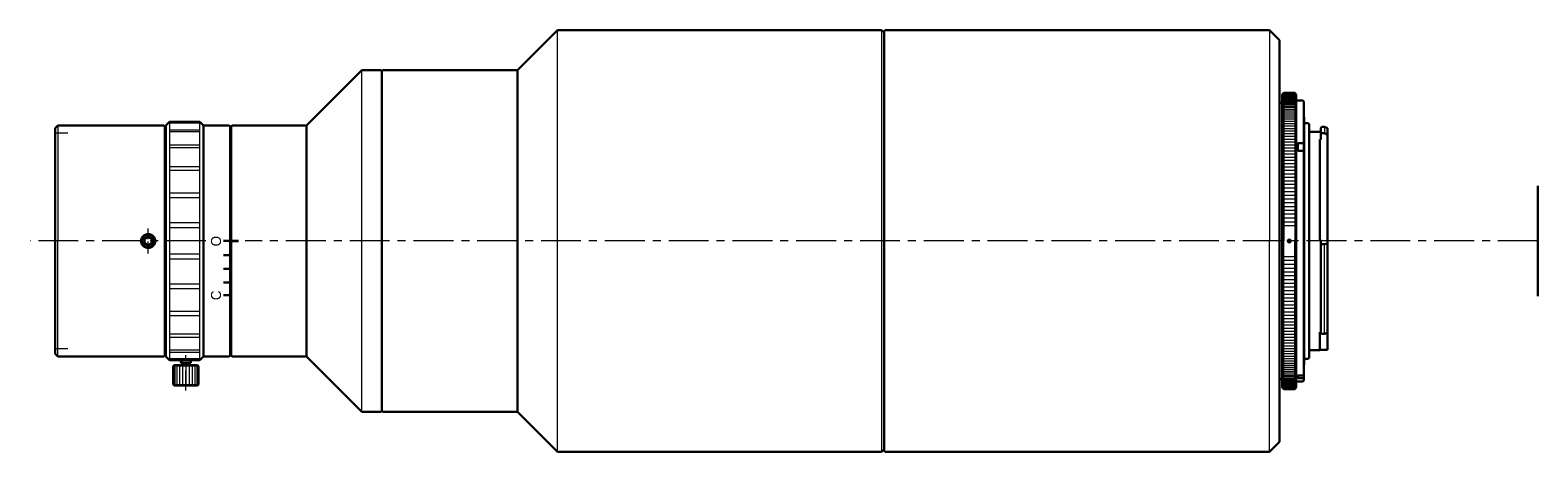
# Model space of a CAD drawing. Header units: millimetres. Extents: x -82 to 219, y 8 to 92.
import ezdxf
from ezdxf.enums import TextEntityAlignment as Align

# ---------------------------------------------------------------- set-up
doc = ezdxf.new("R2010")
doc.units = ezdxf.units.MM
doc.header["$LTSCALE"] = 0.25
doc.linetypes.add('CENTER', pattern=[50.8, 31.75, -6.35, 6.35, -6.35])
doc.layers.add('00_補助線', color=252, linetype='Continuous', lineweight=0, plot=False)
for name, color, linetype, lineweight in [('01_外形線', 7, 'Continuous', 30), ('02_ﾈｼﾞ（断面）・遮光線仕切り', 7, 'Continuous', 20), ('03_ﾈｼﾞ・ﾛｰﾚｯﾄ・遮光線', 7, 'Continuous', 9), ('04_中心線', 1, 'CENTER', 20), ('06_面取線', 7, 'Continuous', 9), ('09_文字', 2, 'Continuous', 20)]:
    doc.layers.add(name, color=color, linetype=linetype, lineweight=lineweight)
doc.styles.add('sihyou', font='txt', dxfattribs={"width": 0.6, "height": 2})

# ---------------------------------------------------------------- blocks, each defined once
blk = doc.blocks.new('F-mount_外観図')
at = {"layer": '09_文字'}
h = blk.add_hatch(color=256, dxfattribs=at)
h.dxf.hatch_style = 1
h.paths.add_polyline_path([(-3.5, 0, 1), (-2.5, 0, 1)])
at = {"layer": '01_外形線'}
for p, q in [((-4.1, 29.5), (-4.4, 29.2)), ((-4.4, 29.2), (-4.4, 0)), ((-1.9, 29.5), (-4.1, 29.5)), ((-1.6, 29.2), (-1.9, 29.5)), ((-1.6, 0), (-1.6, 29.2)), ((-0.3, 28), (-1.6, 28)), ((-0.3, 28), (-0.1, 27.8)), ((-0.1, 0), (-0.1, 27.8)), ((-0.1, 24.75), (0, 24.65)), ((0, 0), (0, 24.65)), ((0.8, 23.5), (0, 23.5)), ((0.8, 23.5), (1, 23.3)), ((1, 0), (1, 23.3)), ((3.3, 21.75), (1, 21.75)), ((3.5, 22.75), (3.3, 22.55)), ((3.3, 22.55), (3.3, 20.22)), ((4, 21.46), (3.3, 21.46)), ((4, 22.75), (3.5, 22.75)), ((4.6, 22.45), (4, 22.75)), ((4.6, 21.14), (4, 21.46)), ((4.6, 0), (4.6, 22.45)), ((-0.3, 19.47), (-1.3, 19.47)), ((-1.3, 19.47), (-1.3, 17.98)), ((-0.3, 19.47), (-0.1, 19.33)), ((3.1, 20.22), (3.3, 20.22)), ((3.1, 20.22), (3.1, 0.24)), ((-1.3, 17.98), (-0.3, 17.98)), ((-0.1, 17.85), (-0.3, 17.98)), ((-0.1, 17.11), (0, 17.11)), ((-0.1, 16), (0, 16)), ((-1.6, 0), (-1.6, -29.2)), ((-0.1, 0), (-0.1, -27.8)), ((0, 0), (0, -24.65)), ((3.1, 0.24), (3.3, 0.24)), ((3.3, -18.37), (3.3, 0.24)), ((4.6, 0), (4.6, -21.65)), ((-4.4, -29.2), (-4.4, 0)), ((1, 0), (1, -23.3)), ((3.5, -0.64), (3.3, -0.57)), ((3.5, -0.64), (4, -0.64)), ((4, -0.64), (4.6, -0.52)), ((3.1, -18.16), (3.1, -21.75)), ((3.1, -18.16), (3.3, -18.16)), ((3.3, -18.37), (3.5, -18.5)), ((3.5, -18.5), (4, -18.5)), ((4, -18.5), (4.6, -18.31)), ((-0.1, -23.7), (0, -23.7)), ((0.8, -23.5), (0, -23.5)), ((0.8, -23.5), (1, -23.3)), ((3.1, -21.75), (1, -21.75)), ((4.6, -21.65), (3.1, -21.65)), ((-1.3, -26.77), (-0.3, -26.77)), ((-1.3, -27.29), (-1.3, -26.77)), ((-0.3, -26.77), (-0.1, -26.58)), ((-0.1, -24.09), (0, -24.09)), ((-0.1, -24.75), (0, -24.65)), ((-4.1, -29.5), (-4.4, -29.2)), ((-1.9, -29.5), (-4.1, -29.5)), ((-1.6, -29.2), (-1.9, -29.5)), ((-0.3, -28), (-1.6, -28)), ((-1.3, -27.29), (-0.3, -27.29)), ((-0.1, -27.09), (-0.3, -27.29)), ((-0.3, -28), (-0.1, -27.8))]:
    blk.add_line(p, q, dxfattribs=at)
at = {"layer": '03_ﾈｼﾞ・ﾛｰﾚｯﾄ・遮光線'}
for p, q in [((-4.1, 29.41), (-1.9, 29.41)), ((-4.1, 29.34), (-1.9, 29.34)), ((-4.1, 29.25), (-1.9, 29.25)), ((-4.1, 29.14), (-1.9, 29.14)), ((-4.1, 29.01), (-1.9, 29.01)), ((-4.1, 28.86), (-1.9, 28.86)), ((-4.1, 28.69), (-1.9, 28.69)), ((-4.1, 28.5), (-1.9, 28.5)), ((-4.1, 28.29), (-1.9, 28.29)), ((-4.1, 28.06), (-1.9, 28.06)), ((-4.1, 27.81), (-1.9, 27.81)), ((-4.1, 27.54), (-1.9, 27.54)), ((-4.1, 27.25), (-1.9, 27.25)), ((-4.1, 26.95), (-1.9, 26.95)), ((-4.1, 26.63), (-1.9, 26.63)), ((-4.1, 26.29), (-1.9, 26.29)), ((-4.1, 25.93), (-1.9, 25.93)), ((-4.1, 25.55), (-1.9, 25.55)), ((-4.1, 25.15), (-1.9, 25.15)), ((-4.1, 24.74), (-1.9, 24.74)), ((-4.1, 24.31), (-1.9, 24.31)), ((-4.1, 23.87), (-1.9, 23.87)), ((-4.1, 23.4), (-1.9, 23.4)), ((-4.1, 22.93), (-1.9, 22.93)), ((-4.1, 22.43), (-1.9, 22.43)), ((-4.1, 21.92), (-1.9, 21.92)), ((-4.1, 21.4), (-1.9, 21.4)), ((-4.1, 20.86), (-1.9, 20.86)), ((-4.1, 20.31), (-1.9, 20.31)), ((-4.1, 19.74), (-1.9, 19.74)), ((-4.1, 19.16), (-1.9, 19.16)), ((-4.1, 18.57), (-1.9, 18.57)), ((-4.1, 17.96), (-1.9, 17.96)), ((-4.1, 17.34), (-1.9, 17.34)), ((-4.1, 16.71), (-1.9, 16.71)), ((-4.1, 16.07), (-1.9, 16.07)), ((-4.1, 15.41), (-1.9, 15.41)), ((-4.1, 14.75), (-1.9, 14.75)), ((-4.1, 14.08), (-1.9, 14.08)), ((-4.1, 13.39), (-1.9, 13.39)), ((-4.1, 12.7), (-1.9, 12.7)), ((-4.1, 12), (-1.9, 12)), ((-4.1, 11.29), (-1.9, 11.29)), ((-4.1, 10.57), (-1.9, 10.57)), ((-4.1, 9.85), (-1.9, 9.85)), ((-4.1, 9.12), (-1.9, 9.12)), ((-4.1, 8.38), (-1.9, 8.38)), ((-4.1, 7.64), (-1.9, 7.64)), ((-4.1, 6.89), (-1.9, 6.89)), ((-4.1, 6.13), (-1.9, 6.13)), ((-4.1, 5.38), (-1.9, 5.38)), ((-4.1, 4.62), (-1.9, 4.62)), ((-4.1, 3.85), (-1.9, 3.85)), ((-4.1, 3.08), (-1.9, 3.08)), ((-4.1, -3.08), (-1.9, -3.08)), ((-4.1, -3.85), (-1.9, -3.85)), ((-4.1, -4.62), (-1.9, -4.62)), ((-4.1, -5.38), (-1.9, -5.38)), ((-4.1, -6.13), (-1.9, -6.13)), ((-4.1, -6.89), (-1.9, -6.89)), ((-4.1, -7.64), (-1.9, -7.64)), ((-4.1, -8.38), (-1.9, -8.38)), ((-4.1, -9.12), (-1.9, -9.12)), ((-4.1, -9.85), (-1.9, -9.85)), ((-4.1, -10.57), (-1.9, -10.57)), ((-4.1, -11.29), (-1.9, -11.29)), ((-4.1, -12), (-1.9, -12)), ((-4.1, -12.7), (-1.9, -12.7)), ((-4.1, -13.39), (-1.9, -13.39)), ((-4.1, -14.08), (-1.9, -14.08)), ((-4.1, -14.75), (-1.9, -14.75)), ((-4.1, -15.41), (-1.9, -15.41)), ((-4.1, -16.07), (-1.9, -16.07)), ((-4.1, -16.71), (-1.9, -16.71)), ((-4.1, -17.34), (-1.9, -17.34)), ((-4.1, -17.96), (-1.9, -17.96)), ((-4.1, -18.57), (-1.9, -18.57)), ((-4.1, -19.16), (-1.9, -19.16)), ((-4.1, -19.74), (-1.9, -19.74)), ((-4.1, -20.31), (-1.9, -20.31)), ((-4.1, -20.86), (-1.9, -20.86)), ((-4.1, -21.4), (-1.9, -21.4)), ((-4.1, -21.92), (-1.9, -21.92)), ((-4.1, -22.43), (-1.9, -22.43)), ((-4.1, -22.93), (-1.9, -22.93)), ((-4.1, -23.4), (-1.9, -23.4)), ((-4.1, -23.87), (-1.9, -23.87)), ((-4.1, -24.31), (-1.9, -24.31)), ((-4.1, -24.74), (-1.9, -24.74)), ((-4.1, -25.15), (-1.9, -25.15)), ((-4.1, -25.55), (-1.9, -25.55)), ((-4.1, -25.93), (-1.9, -25.93)), ((-4.1, -26.29), (-1.9, -26.29)), ((-4.1, -26.63), (-1.9, -26.63)), ((-4.1, -26.95), (-1.9, -26.95)), ((-4.1, -27.25), (-1.9, -27.25)), ((-4.1, -27.54), (-1.9, -27.54)), ((-4.1, -27.81), (-1.9, -27.81)), ((-4.1, -28.06), (-1.9, -28.06)), ((-4.1, -28.29), (-1.9, -28.29)), ((-4.1, -28.5), (-1.9, -28.5)), ((-4.1, -28.69), (-1.9, -28.69)), ((-4.1, -28.86), (-1.9, -28.86)), ((-4.1, -29.01), (-1.9, -29.01)), ((-4.1, -29.14), (-1.9, -29.14)), ((-4.1, -29.25), (-1.9, -29.25)), ((-4.1, -29.34), (-1.9, -29.34)), ((-4.1, -29.41), (-1.9, -29.41))]:
    blk.add_line(p, q, dxfattribs=at)
at = {"layer": '06_面取線'}
for p, q in [((-4.1, 29.5), (-4.1, 0)), ((-1.9, 29.5), (-1.9, 0)), ((-4.1, -29.5), (-4.1, 0)), ((-1.9, -29.5), (-1.9, 0))]:
    blk.add_line(p, q, dxfattribs=at)
at = {"layer": '06_面取線', "lineweight": 20}
for p, q in [((4, 22.75), (4, 21.46)), ((4, -18.5), (4, -0.64))]:
    blk.add_line(p, q, dxfattribs=at)
blk = doc.blocks.new('HM30##')
at = {"layer": '01_外形線'}
blk.add_lwpolyline([(-0.75, -0.43), (0, -0.87), (0.75, -0.43), (0.75, 0.43), (0, 0.87), (-0.75, 0.43)], close=True, dxfattribs=at)
blk.add_circle((0, 0), 1.25, dxfattribs=at)
at = {"layer": '03_ﾈｼﾞ・ﾛｰﾚｯﾄ・遮光線'}
blk.add_circle((0, 0), 1.5, dxfattribs=at)

msp = doc.modelspace()

# ---------------------------------------------------------------- hatches: boundary and pattern name
at = {"layer": '09_文字'}
h = msp.add_hatch(color=256, dxfattribs=at)
h.paths.add_polyline_path([(-41.43, 49.75), (-40.13, 49.75), (-40.13, 50.25), (-41.43, 50.25)])
h.paths.add_polyline_path([(-41.63, 49.75), (-41.43, 49.75), (-41.43, 50.25), (-41.63, 50.25)])

# ---------------------------------------------------------------- linework, layer by layer
at = {"layer": '00_補助線'}
for p, q in [((-74.13, 71.5), (-76.63, 71.5)), ((-74.13, 28.5), (-76.63, 28.5))]:
    msp.add_line(p, q, dxfattribs=at)
at = {"layer": '01_外形線'}
for p, q in [((23.37, 92), (15.37, 84)), ((87.87, 92), (23.37, 92)), ((88.37, 91.5), (87.87, 92)), ((88.37, 91.8), (88.57, 92)), ((88.37, 91.8), (88.37, 50)), ((88.37, 8.5), (88.37, 91.5)), ((165.13, 92), (88.57, 92)), ((167.13, 90), (165.13, 92)), ((167.13, 50), (167.13, 90)), ((-15.63, 84), (-26.63, 73)), ((-11.83, 84), (-15.63, 84)), ((-11.63, 83.8), (-11.83, 84)), ((-11.43, 84), (-11.63, 83.8)), ((-11.63, 16.2), (-11.63, 83.8)), ((15.37, 84), (-11.43, 84)), ((15.37, 84), (15.37, 16)), ((167.43, 77.5), (167.13, 77.5)), ((167.63, 77.3), (167.43, 77.5)), ((167.63, 50), (167.63, 77.3)), ((-76.13, 73), (-76.63, 72.5)), ((-76.63, 72.5), (-76.63, 50)), ((-55.03, 73), (-76.13, 73)), ((-54.83, 72.8), (-55.03, 73)), ((-54.83, 50), (-54.83, 72.8)), ((-53.88, 73.75), (-54.63, 73)), ((-54.63, 27), (-54.63, 73)), ((-47.88, 73.75), (-53.88, 73.75)), ((-47.13, 73), (-47.88, 73.75)), ((-47.13, 73), (-47.13, 27)), ((-42.03, 73), (-47.13, 73)), ((-41.83, 72.8), (-42.03, 73)), ((-41.83, 27.2), (-41.83, 72.8)), ((-41.43, 73), (-41.63, 72.8)), ((-41.63, 27.2), (-41.63, 72.8)), ((-26.83, 73), (-41.43, 73)), ((-26.63, 72.8), (-26.83, 73)), ((-26.63, 73), (-26.63, 27)), ((-54.63, 71.5), (-54.83, 71.5)), ((-41.63, 71.5), (-41.83, 71.5)), ((218.53, 39), (218.53, 61)), ((-76.63, 27.5), (-76.63, 50)), ((-54.83, 50), (-54.83, 27.2)), ((-41.83, 50), (-43.13, 50)), ((88.37, 8.2), (88.37, 50)), ((167.13, 50), (167.13, 10)), ((167.63, 50), (167.63, 22.7)), ((-41.83, 47.2), (-43.13, 47.2)), ((-41.83, 44.44), (-43.13, 44.44)), ((-41.83, 41.76), (-43.13, 41.76)), ((-41.83, 39.2), (-43.13, 39.2)), ((-76.13, 27), (-76.63, 27.5)), ((-54.83, 27.2), (-55.03, 27)), ((-54.63, 28.5), (-54.83, 28.5)), ((-41.83, 27.2), (-42.03, 27)), ((-41.63, 28.5), (-41.83, 28.5)), ((-41.43, 27), (-41.63, 27.2)), ((-26.63, 27.2), (-26.83, 27)), ((-55.03, 27), (-76.13, 27)), ((-53.88, 26.25), (-54.63, 27)), ((-47.88, 26.25), (-53.88, 26.25)), ((-52.93, 25.25), (-53.13, 25.05)), ((-53.13, 25.05), (-53.13, 21.45)), ((-48.33, 25.25), (-52.93, 25.25)), ((-51.63, 26.25), (-51.63, 25.75)), ((-51.63, 25.75), (-49.63, 25.75)), ((-51.43, 25.75), (-51.43, 25.25)), ((-49.83, 25.75), (-49.83, 25.25)), ((-49.63, 25.75), (-49.63, 26.25)), ((-48.33, 25.25), (-48.13, 25.05)), ((-48.13, 21.45), (-48.13, 25.05)), ((-47.13, 27), (-47.88, 26.25)), ((-42.03, 27), (-47.13, 27)), ((-26.83, 27), (-41.43, 27)), ((-15.63, 16), (-26.63, 27)), ((-53.13, 21.45), (-52.93, 21.25)), ((-52.93, 21.25), (-48.33, 21.25)), ((-48.33, 21.25), (-48.13, 21.45)), ((167.43, 22.5), (167.13, 22.5)), ((167.63, 22.7), (167.43, 22.5)), ((-11.83, 16), (-15.63, 16)), ((-11.63, 16.2), (-11.83, 16)), ((-11.43, 16), (-11.63, 16.2)), ((15.37, 16), (-11.43, 16)), ((23.37, 8), (15.37, 16)), ((167.13, 10), (165.13, 8)), ((87.87, 8), (23.37, 8)), ((88.37, 8.5), (87.87, 8)), ((88.37, 8.2), (88.57, 8)), ((165.13, 8), (88.57, 8))]:
    msp.add_line(p, q, dxfattribs=at)
at = {"layer": '02_ﾈｼﾞ（断面）・遮光線仕切り'}
for p, q in [((23.37, 8), (23.37, 92)), ((87.87, 92), (87.87, 8)), ((-15.63, 16), (-15.63, 84))]:
    msp.add_line(p, q, dxfattribs=at)
at = {"layer": '03_ﾈｼﾞ・ﾛｰﾚｯﾄ・遮光線'}
for p, q in [((-51.43, 26.25), (-51.43, 25.75)), ((-49.83, 26.25), (-49.83, 25.75))]:
    msp.add_line(p, q, dxfattribs=at)
at = {"layer": '04_中心線', "ltscale": 0.3}
msp.add_line((-58.13, 47.5), (-58.13, 52.5), dxfattribs=at)
at = {"layer": '04_中心線'}
for p, q in [((-46.64, 50), (-81.63, 50)), ((218.53, 50), (-38.83, 50))]:
    msp.add_line(p, q, dxfattribs=at)
at = {"layer": '04_中心線', "ltscale": 0.5}
msp.add_line((-50.63, 20.25), (-50.63, 27.25), dxfattribs=at)
at = {"layer": '06_面取線', "lineweight": 20}
for p in [(165.13, 92), (165.13, 8)]:
    msp.add_line(p, (165.13, 50), dxfattribs=at)
at = {"layer": '06_面取線'}
for p, q in [((-76.13, 73), (-76.13, 50)), ((-53.88, 73.75), (-53.88, 26.25)), ((-53.88, 73.61), (-47.88, 73.61)), ((-47.88, 73.48), (-53.88, 73.48)), ((-53.88, 72.13), (-47.88, 72.13)), ((-47.88, 26.25), (-47.88, 73.75)), ((-47.88, 71.75), (-53.88, 71.75)), ((-53.88, 69.14), (-47.88, 69.14)), ((-47.88, 68.53), (-53.88, 68.53)), ((-53.88, 64.85), (-47.88, 64.85)), ((-47.88, 64.06), (-53.88, 64.06)), ((-47.88, 59.55), (-53.88, 59.55)), ((-47.88, 58.62), (-53.88, 58.62)), ((-47.88, 53.59), (-53.88, 53.59)), ((-47.88, 52.6), (-53.88, 52.6)), ((-76.13, 27), (-76.13, 50)), ((-47.88, 47.4), (-53.88, 47.4)), ((-47.88, 46.4), (-53.88, 46.4)), ((-47.88, 41.37), (-53.88, 41.37)), ((-47.88, 40.45), (-53.88, 40.45)), ((-47.88, 35.94), (-53.88, 35.94)), ((-53.88, 35.15), (-47.88, 35.15)), ((-47.88, 31.47), (-53.88, 31.47)), ((-53.88, 30.86), (-47.88, 30.86)), ((-47.88, 28.25), (-53.88, 28.25)), ((-53.88, 27.87), (-47.88, 27.87)), ((-47.88, 26.52), (-53.88, 26.52)), ((-53.88, 26.39), (-47.88, 26.39)), ((-48.13, 25.05), (-53.13, 25.05)), ((-53.04, 25.05), (-53.04, 21.45)), ((-52.8, 25.05), (-52.8, 21.45)), ((-52.4, 25.05), (-52.4, 21.45)), ((-51.88, 25.05), (-51.88, 21.45)), ((-51.28, 25.05), (-51.28, 21.45)), ((-50.63, 25.05), (-50.63, 21.45)), ((-49.98, 25.05), (-49.98, 21.45)), ((-49.38, 25.05), (-49.38, 21.45)), ((-48.86, 25.05), (-48.86, 21.45)), ((-48.46, 25.05), (-48.46, 21.45)), ((-48.22, 25.05), (-48.22, 21.45)), ((-53.13, 21.45), (-48.13, 21.45))]:
    msp.add_line(p, q, dxfattribs=at)

# ---------------------------------------------------------------- block references
at = {"layer": '01_外形線'}
msp.add_blockref('HM30##', (-58.13, 50), dxfattribs=at)
at = {"layer": '06_面取線'}
msp.add_blockref('F-mount_外観図', (172.03, 50), dxfattribs=at)

# ---------------------------------------------------------------- texts
at = {"layer": '09_文字', "style": 'sihyou'}
for s, p in [('O', (-45.63, 49.97)), ('C', (-45.63, 39.18))]:
    msp.add_text(s, height=2, rotation=90, dxfattribs=at).set_placement(p, align=Align.TOP_CENTER)

doc.saveas('drawing.dxf')
